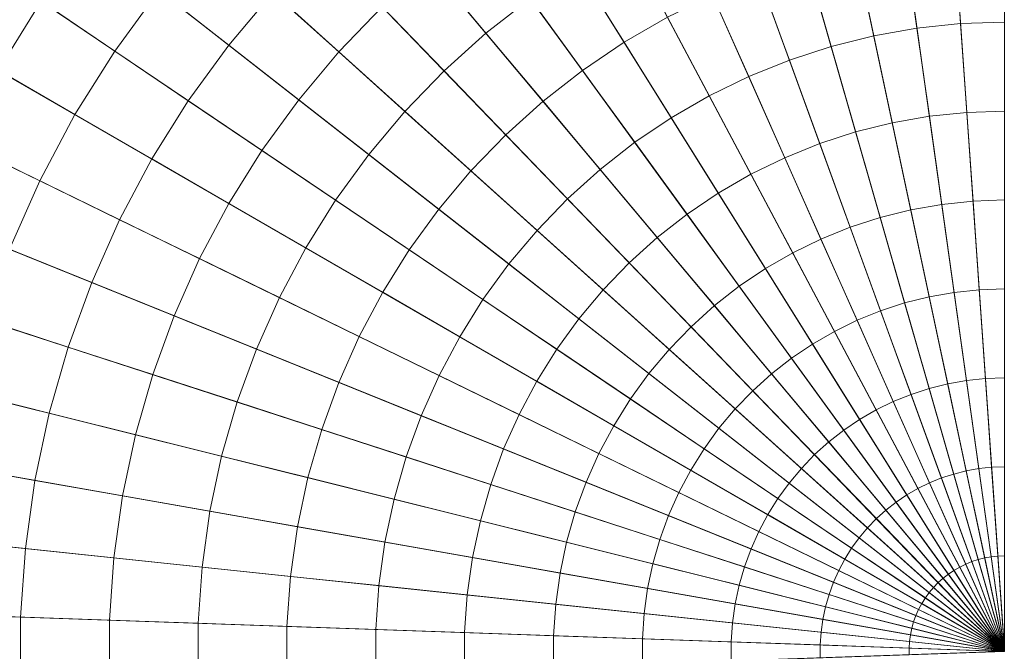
# Model space of a CAD drawing. Header units: centimetres. Extents: x -3.01 to 4.18, y -5.46 to 1.74.
# Tile 198 of 256: x 0.26 to 0.59, y -1.86 to -1.65. Entities that reach past the tile are written whole.
import ezdxf

# ---------------------------------------------------------------- set-up
doc = ezdxf.new("R2010")
doc.units = ezdxf.units.CM
doc.header["$LTSCALE"] = 2.54
doc.layers.add('Lucido design-1', color=7, linetype='Continuous')

# ---------------------------------------------------------------- blocks, each defined once
blk = doc.blocks.new('Gruppo-1')
at = {"color": 142, "linetype": 'Continuous', "lineweight": 9}
for points in [[(0.58636, -0.86103, 36.39157), (0.51664, -0.86346, 36.39157), (0.58636, -1.86046, 36.39157), (0.58636, -0.86103, 36.39157)], [(0.58636, -1.86046, 37.29882), (0.51664, -0.86346, 37.29882), (0.58636, -0.86103, 37.29882), (0.58636, -1.86046, 37.29882)], [(0.51664, -0.86346, 36.39157), (0.44727, -0.87075, 36.39157), (0.58636, -1.86046, 36.39157), (0.51664, -0.86346, 36.39157)], [(0.58636, -1.86046, 37.29882), (0.44727, -0.87075, 37.29882), (0.51664, -0.86346, 37.29882), (0.58636, -1.86046, 37.29882)], [(0.44727, -0.87075, 36.39157), (0.37857, -0.88287, 36.39157), (0.58636, -1.86046, 36.39157), (0.44727, -0.87075, 36.39157)], [(0.58636, -1.86046, 37.29882), (0.37857, -0.88287, 37.29882), (0.44727, -0.87075, 37.29882), (0.58636, -1.86046, 37.29882)], [(0.37857, -0.88287, 36.39157), (0.31088, -0.89974, 36.39157), (0.58636, -1.86046, 36.39157), (0.37857, -0.88287, 36.39157)], [(0.58636, -1.86046, 37.29882), (0.31088, -0.89974, 37.29882), (0.37857, -0.88287, 37.29882), (0.58636, -1.86046, 37.29882)], [(0.31088, -0.89974, 36.39157), (0.24453, -0.9213, 36.39157), (0.58636, -1.86046, 36.39157), (0.31088, -0.89974, 36.39157)], [(0.58636, -1.86046, 37.29882), (0.24453, -0.9213, 37.29882), (0.31088, -0.89974, 37.29882), (0.58636, -1.86046, 37.29882)], [(0.24453, -0.9213, 36.39157), (0.17985, -0.94743, 36.39157), (0.58636, -1.86046, 36.39157), (0.24453, -0.9213, 36.39157)], [(0.58636, -1.86046, 37.29882), (0.17985, -0.94743, 37.29882), (0.24453, -0.9213, 37.29882), (0.58636, -1.86046, 37.29882)], [(0.17985, -0.94743, 36.39157), (0.11715, -0.97801, 36.39157), (0.58636, -1.86046, 36.39157), (0.17985, -0.94743, 36.39157)], [(0.58636, -1.86046, 37.29882), (0.11715, -0.97801, 37.29882), (0.17985, -0.94743, 37.29882), (0.58636, -1.86046, 37.29882)], [(0.11715, -0.97801, 36.39157), (0.05674, -1.01289, 36.39157), (0.58636, -1.86046, 36.39157), (0.11715, -0.97801, 36.39157)], [(0.58636, -1.86046, 37.29882), (0.05674, -1.01289, 37.29882), (0.11715, -0.97801, 37.29882), (0.58636, -1.86046, 37.29882)], [(0.05674, -1.01289, 36.39157), (-0.00109, -1.0519, 36.39157), (0.58636, -1.86046, 36.39157), (0.05674, -1.01289, 36.39157)], [(0.58636, -1.86046, 37.29882), (-0.00109, -1.0519, 37.29882), (0.05674, -1.01289, 37.29882), (0.58636, -1.86046, 37.29882)], [(-0.00109, -1.0519, 36.39157), (-0.05606, -1.09485, 36.39157), (0.58636, -1.86046, 36.39157), (-0.00109, -1.0519, 36.39157)], [(0.58636, -1.86046, 37.29882), (-0.05606, -1.09485, 37.29882), (-0.00109, -1.0519, 37.29882), (0.58636, -1.86046, 37.29882)], [(-0.05606, -1.09485, 36.39157), (-0.1079, -1.14153, 36.39157), (0.58636, -1.86046, 36.39157), (-0.05606, -1.09485, 36.39157)], [(0.58636, -1.86046, 37.29882), (-0.1079, -1.14153, 37.29882), (-0.05606, -1.09485, 37.29882), (0.58636, -1.86046, 37.29882)], [(-0.1079, -1.14153, 36.39157), (-0.15636, -1.19171, 36.39157), (0.58636, -1.86046, 36.39157), (-0.1079, -1.14153, 36.39157)], [(0.58636, -1.86046, 37.29882), (-0.15636, -1.19171, 37.29882), (-0.1079, -1.14153, 37.29882), (0.58636, -1.86046, 37.29882)], [(-0.15636, -1.19171, 36.39157), (-0.2012, -1.24515, 36.39157), (0.58636, -1.86046, 36.39157), (-0.15636, -1.19171, 36.39157)], [(0.58636, -1.86046, 37.29882), (-0.2012, -1.24515, 37.29882), (-0.15636, -1.19171, 37.29882), (0.58636, -1.86046, 37.29882)], [(-0.2012, -1.24515, 36.39157), (-0.24221, -1.30158, 36.39157), (0.58636, -1.86046, 36.39157), (-0.2012, -1.24515, 36.39157)], [(0.58636, -1.86046, 37.29882), (-0.24221, -1.30158, 37.29882), (-0.2012, -1.24515, 37.29882), (0.58636, -1.86046, 37.29882)], [(-0.24221, -1.30158, 36.39157), (-0.27917, -1.36074, 36.39157), (0.58636, -1.86046, 36.39157), (-0.24221, -1.30158, 36.39157)], [(0.58636, -1.86046, 37.29882), (-0.27917, -1.36074, 37.29882), (-0.24221, -1.30158, 37.29882), (0.58636, -1.86046, 37.29882)], [(-0.27917, -1.36074, 36.39157), (-0.31193, -1.42234, 36.39157), (0.58636, -1.86046, 36.39157), (-0.27917, -1.36074, 36.39157)], [(0.58636, -1.86046, 37.29882), (-0.31193, -1.42234, 37.29882), (-0.27917, -1.36074, 37.29882), (0.58636, -1.86046, 37.29882)], [(-0.31193, -1.42234, 36.39157), (-0.3403, -1.48607, 36.39157), (0.58636, -1.86046, 36.39157), (-0.31193, -1.42234, 36.39157)], [(0.58636, -1.86046, 37.29882), (-0.3403, -1.48607, 37.29882), (-0.31193, -1.42234, 37.29882), (0.58636, -1.86046, 37.29882)], [(-0.3403, -1.48607, 36.39157), (-0.36416, -1.55162, 36.39157), (0.58636, -1.86046, 36.39157), (-0.3403, -1.48607, 36.39157)], [(0.58636, -1.86046, 37.29882), (-0.36416, -1.55162, 37.29882), (-0.3403, -1.48607, 37.29882), (0.58636, -1.86046, 37.29882)], [(-0.36416, -1.55162, 36.39157), (-0.38339, -1.61868, 36.39157), (0.58636, -1.86046, 36.39157), (-0.36416, -1.55162, 36.39157)], [(0.58636, -1.86046, 37.29882), (-0.38339, -1.61868, 37.29882), (-0.36416, -1.55162, 37.29882), (0.58636, -1.86046, 37.29882)], [(-0.38339, -1.61868, 36.39157), (-0.39789, -1.68691, 36.39157), (0.58636, -1.86046, 36.39157), (-0.38339, -1.61868, 36.39157)], [(0.58636, -1.86046, 37.29882), (-0.39789, -1.68691, 37.29882), (-0.38339, -1.61868, 37.29882), (0.58636, -1.86046, 37.29882)], [(-0.39789, -1.68691, 36.39157), (-0.4076, -1.75599, 36.39157), (0.58636, -1.86046, 36.39157), (-0.39789, -1.68691, 36.39157)], [(0.58636, -1.86046, 37.29882), (-0.4076, -1.75599, 37.29882), (-0.39789, -1.68691, 37.29882), (0.58636, -1.86046, 37.29882)], [(-0.4076, -1.75599, 36.39157), (-0.41246, -1.82558, 36.39157), (0.58636, -1.86046, 36.39157), (-0.4076, -1.75599, 36.39157)], [(0.58636, -1.86046, 37.29882), (-0.41246, -1.82558, 37.29882), (-0.4076, -1.75599, 37.29882), (0.58636, -1.86046, 37.29882)], [(-0.41246, -1.82558, 36.39157), (-0.41246, -1.89534, 36.39157), (0.58636, -1.86046, 36.39157), (-0.41246, -1.82558, 36.39157)], [(0.58636, -1.86046, 37.29882), (-0.41246, -1.89534, 37.29882), (-0.41246, -1.82558, 37.29882), (0.58636, -1.86046, 37.29882)]]:
    blk.add_polyline3d(points, dxfattribs=at)
for points in [[(0.58636, 1.73817, 37.29766), (0.33533, 1.7294, 37.29766), (0.58621, -1.8583, 37.29766), (0.58636, -1.8583, 37.29766)], [(0.33533, 1.7294, 37.29766), (0.08553, 1.70314, 37.29766), (0.58606, -1.85832, 37.29766), (0.58621, -1.8583, 37.29766)], [(0.08553, 1.70314, 37.29766), (-0.16184, 1.65953, 37.29766), (0.58591, -1.85835, 37.29766), (0.58606, -1.85832, 37.29766)], [(-0.16184, 1.65953, 37.29766), (-0.40555, 1.59876, 37.29766), (0.58577, -1.85838, 37.29766), (0.58591, -1.85835, 37.29766)], [(-0.40555, 1.59876, 37.29766), (-0.64444, 1.52114, 37.29766), (0.58562, -1.85843, 37.29766), (0.58577, -1.85838, 37.29766)], [(-0.64444, 1.52114, 37.29766), (-0.87733, 1.42705, 37.29766), (0.58548, -1.85849, 37.29766), (0.58562, -1.85843, 37.29766)], [(-0.87733, 1.42705, 37.29766), (-1.10309, 1.31694, 37.29766), (0.58535, -1.85855, 37.29766), (0.58548, -1.85849, 37.29766)], [(-1.10309, 1.31694, 37.29766), (-1.32062, 1.19135, 37.29766), (0.58522, -1.85863, 37.29766), (0.58535, -1.85855, 37.29766)], [(-1.32062, 1.19135, 37.29766), (-1.52886, 1.05089, 37.29766), (0.58509, -1.85871, 37.29766), (0.58522, -1.85863, 37.29766)], [(-1.52886, 1.05089, 37.29766), (-1.72679, 0.89625, 37.29766), (0.58497, -1.8588, 37.29766), (0.58509, -1.85871, 37.29766)], [(-1.72679, 0.89625, 37.29766), (-1.91345, 0.72817, 37.29766), (0.58486, -1.85891, 37.29766), (0.58497, -1.8588, 37.29766)], [(-1.91345, 0.72817, 37.29766), (-2.08794, 0.54749, 37.29766), (0.58475, -1.85901, 37.29766), (0.58486, -1.85891, 37.29766)], [(-2.08794, 0.54749, 37.29766), (-2.24939, 0.35507, 37.29766), (0.58466, -1.85913, 37.29766), (0.58475, -1.85901, 37.29766)], [(-2.24939, 0.35507, 37.29766), (-2.39704, 0.15187, 37.29766), (0.58457, -1.85925, 37.29766), (0.58466, -1.85913, 37.29766)], [(-2.39704, 0.15187, 37.29766), (-2.53014, -0.06115, 37.29766), (0.58449, -1.85938, 37.29766), (0.58457, -1.85925, 37.29766)], [(-2.53014, -0.06115, 37.29766), (-2.64806, -0.28293, 37.29766), (0.58442, -1.85951, 37.29766), (0.58449, -1.85938, 37.29766)], [(-2.64806, -0.28293, 37.29766), (-2.75023, -0.51239, 37.29766), (0.58436, -1.85965, 37.29766), (0.58442, -1.85951, 37.29766)], [(-2.75023, -0.51239, 37.29766), (-2.83614, -0.74842, 37.29766), (0.58431, -1.85979, 37.29766), (0.58436, -1.85965, 37.29766)], [(-2.83614, -0.74842, 37.29766), (-2.90537, -0.98987, 37.29766), (0.58426, -1.85994, 37.29766), (0.58431, -1.85979, 37.29766)], [(-2.90537, -0.98987, 37.29766), (-2.95759, -1.23557, 37.29766), (0.58423, -1.86009, 37.29766), (0.58426, -1.85994, 37.29766)], [(-2.95759, -1.23557, 37.29766), (-2.99255, -1.4843, 37.29766), (0.58421, -1.86023, 37.29766), (0.58423, -1.86009, 37.29766)], [(-2.99255, -1.4843, 37.29766), (-3.01007, -1.73487, 37.29766), (0.5842, -1.86039, 37.29766), (0.58421, -1.86023, 37.29766)], [(0.43085, -1.64642, 38.39862), (0.4163, -1.65779, 38.39862), (0.39757, -1.63547, 38.39708), (0.41372, -1.62285, 38.39708)], [(0.30901, -1.64377, 38.39371), (0.29457, -1.66365, 38.39371), (0.27043, -1.64736, 38.39187), (0.28607, -1.62584, 38.39187)], [(0.34645, -1.64444, 38.39544), (0.33196, -1.6617, 38.39544), (0.30901, -1.64377, 38.39371), (0.3248, -1.62495, 38.39371)], [(0.47583, -1.65259, 38.40005), (0.4616, -1.6608, 38.40005), (0.44616, -1.63609, 38.39862), (0.46215, -1.62686, 38.39862)], [(0.57197, -1.65468, 38.40139), (0.55765, -1.65618, 38.40139), (0.5536, -1.62732, 38.40005), (0.56994, -1.6256, 38.40005)], [(0.58636, -1.65418, 38.40139), (0.57197, -1.65468, 38.40139), (0.56994, -1.6256, 38.40005), (0.58636, -1.62503, 38.40005)], [(0.38233, -1.64919, 38.39708), (0.36809, -1.66393, 38.39708), (0.34645, -1.64444, 38.39544), (0.3621, -1.62823, 38.39544)], [(0.54347, -1.65868, 38.40139), (0.5295, -1.66217, 38.40139), (0.52147, -1.63415, 38.40005), (0.53741, -1.63017, 38.40005)], [(0.55765, -1.65618, 38.40139), (0.54347, -1.65868, 38.40139), (0.53741, -1.63017, 38.40005), (0.5536, -1.62732, 38.40005)], [(0.27043, -1.64736, 38.39187), (0.25634, -1.66992, 38.39187), (0.23113, -1.65537, 38.38993), (0.2463, -1.63108, 38.38993)], [(0.4163, -1.65779, 38.39862), (0.40257, -1.67014, 38.39862), (0.38233, -1.64919, 38.39708), (0.39757, -1.63547, 38.39708)], [(0.4616, -1.6608, 38.40005), (0.44798, -1.66999, 38.40005), (0.43085, -1.64642, 38.39862), (0.44616, -1.63609, 38.39862)], [(0.5295, -1.66217, 38.40139), (0.51581, -1.66662, 38.40139), (0.50584, -1.63923, 38.40005), (0.52147, -1.63415, 38.40005)], [(0.51581, -1.66662, 38.40139), (0.50246, -1.67201, 38.40139), (0.4906, -1.64538, 38.40005), (0.50584, -1.63923, 38.40005)], [(0.33196, -1.6617, 38.39544), (0.31872, -1.67993, 38.39544), (0.29457, -1.66365, 38.39371), (0.30901, -1.64377, 38.39371)], [(0.36809, -1.66393, 38.39708), (0.35492, -1.67964, 38.39708), (0.33196, -1.6617, 38.39544), (0.34645, -1.64444, 38.39544)], [(0.44798, -1.66999, 38.40005), (0.43503, -1.68011, 38.40005), (0.4163, -1.65779, 38.39862), (0.43085, -1.64642, 38.39862)], [(0.50246, -1.67201, 38.40139), (0.48952, -1.67832, 38.40139), (0.47583, -1.65259, 38.40005), (0.4906, -1.64538, 38.40005)], [(0.29457, -1.66365, 38.39371), (0.28155, -1.68448, 38.39371), (0.25634, -1.66992, 38.39187), (0.27043, -1.64736, 38.39187)], [(0.40257, -1.67014, 38.39862), (0.38975, -1.68343, 38.39862), (0.36809, -1.66393, 38.39708), (0.38233, -1.64919, 38.39708)], [(0.48952, -1.67832, 38.40139), (0.47705, -1.68552, 38.40139), (0.4616, -1.6608, 38.40005), (0.47583, -1.65259, 38.40005)], [(0.56171, -1.68505, 38.40262), (0.54953, -1.6872, 38.40262), (0.54347, -1.65868, 38.40139), (0.55765, -1.65618, 38.40139)], [(0.574, -1.68376, 38.40262), (0.56171, -1.68505, 38.40262), (0.55765, -1.65618, 38.40139), (0.57197, -1.65468, 38.40139)], [(0.58636, -1.68333, 38.40262), (0.574, -1.68376, 38.40262), (0.57197, -1.65468, 38.40139), (0.58636, -1.65418, 38.40139)], [(0.43503, -1.68011, 38.40005), (0.42282, -1.69111, 38.40005), (0.40257, -1.67014, 38.39862), (0.4163, -1.65779, 38.39862)], [(0.54953, -1.6872, 38.40262), (0.53754, -1.69019, 38.40262), (0.5295, -1.66217, 38.40139), (0.54347, -1.65868, 38.40139)], [(0.35492, -1.67964, 38.39708), (0.34287, -1.69622, 38.39708), (0.31872, -1.67993, 38.39544), (0.33196, -1.6617, 38.39544)], [(0.47705, -1.68552, 38.40139), (0.46511, -1.69357, 38.40139), (0.44798, -1.66999, 38.40005), (0.4616, -1.6608, 38.40005)], [(0.53754, -1.69019, 38.40262), (0.52578, -1.69401, 38.40262), (0.51581, -1.66662, 38.40139), (0.5295, -1.66217, 38.40139)], [(0.31872, -1.67993, 38.39544), (0.30678, -1.69904, 38.39544), (0.28155, -1.68448, 38.39371), (0.29457, -1.66365, 38.39371)], [(0.38975, -1.68343, 38.39862), (0.37788, -1.69757, 38.39862), (0.35492, -1.67964, 38.39708), (0.36809, -1.66393, 38.39708)], [(0.52578, -1.69401, 38.40262), (0.51431, -1.69864, 38.40262), (0.50246, -1.67201, 38.40139), (0.51581, -1.66662, 38.40139)], [(0.28155, -1.68448, 38.39371), (0.27002, -1.70617, 38.39371), (0.24385, -1.69341, 38.39187), (0.25634, -1.66992, 38.39187)], [(0.42282, -1.69111, 38.40005), (0.4114, -1.70293, 38.40005), (0.38975, -1.68343, 38.39862), (0.40257, -1.67014, 38.39862)], [(0.46511, -1.69357, 38.40139), (0.45376, -1.70244, 38.40139), (0.43503, -1.68011, 38.40005), (0.44798, -1.66999, 38.40005)], [(0.51431, -1.69864, 38.40262), (0.5032, -1.70406, 38.40262), (0.48952, -1.67832, 38.40139), (0.50246, -1.67201, 38.40139)], [(0.5032, -1.70406, 38.40262), (0.49249, -1.71024, 38.40262), (0.47705, -1.68552, 38.40139), (0.48952, -1.67832, 38.40139)], [(0.34287, -1.69622, 38.39708), (0.332, -1.71361, 38.39708), (0.30678, -1.69904, 38.39544), (0.31872, -1.67993, 38.39544)], [(0.37788, -1.69757, 38.39862), (0.36702, -1.71251, 38.39862), (0.34287, -1.69622, 38.39708), (0.35492, -1.67964, 38.39708)], [(0.45376, -1.70244, 38.40139), (0.44306, -1.71207, 38.40139), (0.42282, -1.69111, 38.40005), (0.43503, -1.68011, 38.40005)], [(0.30678, -1.69904, 38.39544), (0.2962, -1.71894, 38.39544), (0.27002, -1.70617, 38.39371), (0.28155, -1.68448, 38.39371)], [(0.4114, -1.70293, 38.40005), (0.40084, -1.71552, 38.40005), (0.37788, -1.69757, 38.39862), (0.38975, -1.68343, 38.39862)], [(0.56577, -1.71392, 38.40375), (0.55559, -1.71571, 38.40375), (0.54953, -1.6872, 38.40262), (0.56171, -1.68505, 38.40262)], [(0.57604, -1.71284, 38.40375), (0.56577, -1.71392, 38.40375), (0.56171, -1.68505, 38.40262), (0.574, -1.68376, 38.40262)], [(0.58636, -1.71248, 38.40375), (0.57604, -1.71284, 38.40375), (0.574, -1.68376, 38.40262), (0.58636, -1.68333, 38.40262)], [(0.49249, -1.71024, 38.40262), (0.48224, -1.71716, 38.40262), (0.46511, -1.69357, 38.40139), (0.47705, -1.68552, 38.40139)], [(0.55559, -1.71571, 38.40375), (0.54557, -1.71821, 38.40375), (0.53754, -1.69019, 38.40262), (0.54953, -1.6872, 38.40262)], [(0.44306, -1.71207, 38.40139), (0.43306, -1.72243, 38.40139), (0.4114, -1.70293, 38.40005), (0.42282, -1.69111, 38.40005)], [(0.54557, -1.71821, 38.40375), (0.53575, -1.7214, 38.40375), (0.52578, -1.69401, 38.40262), (0.53754, -1.69019, 38.40262)], [(0.27002, -1.70617, 38.39371), (0.26003, -1.72861, 38.39371), (0.23303, -1.71771, 38.39187), (0.24385, -1.69341, 38.39187)], [(0.48224, -1.71716, 38.40262), (0.4725, -1.72477, 38.40262), (0.45376, -1.70244, 38.40139), (0.46511, -1.69357, 38.40139)], [(0.53575, -1.7214, 38.40375), (0.52617, -1.72527, 38.40375), (0.51431, -1.69864, 38.40262), (0.52578, -1.69401, 38.40262)], [(0.36702, -1.71251, 38.39862), (0.35724, -1.72818, 38.39862), (0.332, -1.71361, 38.39708), (0.34287, -1.69622, 38.39708)], [(0.40084, -1.71552, 38.40005), (0.39118, -1.72881, 38.40005), (0.36702, -1.71251, 38.39862), (0.37788, -1.69757, 38.39862)], [(0.332, -1.71361, 38.39708), (0.32238, -1.73171, 38.39708), (0.2962, -1.71894, 38.39544), (0.30678, -1.69904, 38.39544)], [(0.52617, -1.72527, 38.40375), (0.51689, -1.7298, 38.40375), (0.5032, -1.70406, 38.40262), (0.51431, -1.69864, 38.40262)], [(0.43306, -1.72243, 38.40139), (0.42381, -1.73346, 38.40139), (0.40084, -1.71552, 38.40005), (0.4114, -1.70293, 38.40005)], [(0.4725, -1.72477, 38.40262), (0.46331, -1.73304, 38.40262), (0.44306, -1.71207, 38.40139), (0.45376, -1.70244, 38.40139)], [(0.51689, -1.7298, 38.40375), (0.50794, -1.73497, 38.40375), (0.49249, -1.71024, 38.40262), (0.5032, -1.70406, 38.40262)], [(0.2962, -1.71894, 38.39544), (0.28703, -1.73952, 38.39544), (0.26003, -1.72861, 38.39371), (0.27002, -1.70617, 38.39371)], [(0.50794, -1.73497, 38.40375), (0.49938, -1.74074, 38.40375), (0.48224, -1.71716, 38.40262), (0.49249, -1.71024, 38.40262)], [(0.35724, -1.72818, 38.39862), (0.34857, -1.74448, 38.39862), (0.32238, -1.73171, 38.39708), (0.332, -1.71361, 38.39708)], [(0.39118, -1.72881, 38.40005), (0.38247, -1.74275, 38.40005), (0.35724, -1.72818, 38.39862), (0.36702, -1.71251, 38.39862)], [(0.46331, -1.73304, 38.40262), (0.45472, -1.74193, 38.40262), (0.43306, -1.72243, 38.40139), (0.44306, -1.71207, 38.40139)], [(0.56982, -1.74279, 38.40478), (0.56166, -1.74423, 38.40478), (0.55559, -1.71571, 38.40375), (0.56577, -1.71392, 38.40375)], [(0.57807, -1.74193, 38.40478), (0.56982, -1.74279, 38.40478), (0.56577, -1.71392, 38.40375), (0.57604, -1.71284, 38.40375)], [(0.58636, -1.74164, 38.40478), (0.57807, -1.74193, 38.40478), (0.57604, -1.71284, 38.40375), (0.58636, -1.71248, 38.40375)], [(0.42381, -1.73346, 38.40139), (0.41534, -1.74511, 38.40139), (0.39118, -1.72881, 38.40005), (0.40084, -1.71552, 38.40005)], [(0.49938, -1.74074, 38.40375), (0.49124, -1.7471, 38.40375), (0.4725, -1.72477, 38.40262), (0.48224, -1.71716, 38.40262)], [(0.56166, -1.74423, 38.40478), (0.55361, -1.74624, 38.40478), (0.54557, -1.71821, 38.40375), (0.55559, -1.71571, 38.40375)], [(0.32238, -1.73171, 38.39708), (0.31404, -1.75044, 38.39708), (0.28703, -1.73952, 38.39544), (0.2962, -1.71894, 38.39544)], [(0.55361, -1.74624, 38.40478), (0.54572, -1.7488, 38.40478), (0.53575, -1.7214, 38.40375), (0.54557, -1.71821, 38.40375)], [(0.45472, -1.74193, 38.40262), (0.44678, -1.75141, 38.40262), (0.42381, -1.73346, 38.40139), (0.43306, -1.72243, 38.40139)], [(0.54572, -1.7488, 38.40478), (0.53803, -1.75191, 38.40478), (0.52617, -1.72527, 38.40375), (0.53575, -1.7214, 38.40375)], [(0.49124, -1.7471, 38.40375), (0.48356, -1.75401, 38.40375), (0.46331, -1.73304, 38.40262), (0.4725, -1.72477, 38.40262)], [(0.53803, -1.75191, 38.40478), (0.53058, -1.75555, 38.40478), (0.51689, -1.7298, 38.40375), (0.52617, -1.72527, 38.40375)], [(0.28703, -1.73952, 38.39544), (0.27932, -1.7607, 38.39544), (0.25163, -1.7517, 38.39371), (0.26003, -1.72861, 38.39371)], [(0.38247, -1.74275, 38.40005), (0.37476, -1.75725, 38.40005), (0.34857, -1.74448, 38.39862), (0.35724, -1.72818, 38.39862)], [(0.41534, -1.74511, 38.40139), (0.40771, -1.75732, 38.40139), (0.38247, -1.74275, 38.40005), (0.39118, -1.72881, 38.40005)], [(0.53058, -1.75555, 38.40478), (0.52339, -1.75969, 38.40478), (0.50794, -1.73497, 38.40375), (0.51689, -1.7298, 38.40375)], [(0.34857, -1.74448, 38.39862), (0.34105, -1.76135, 38.39862), (0.31404, -1.75044, 38.39708), (0.32238, -1.73171, 38.39708)], [(0.44678, -1.75141, 38.40262), (0.43951, -1.76141, 38.40262), (0.41534, -1.74511, 38.40139), (0.42381, -1.73346, 38.40139)], [(0.48356, -1.75401, 38.40375), (0.47639, -1.76144, 38.40375), (0.45472, -1.74193, 38.40262), (0.46331, -1.73304, 38.40262)], [(-3.01007, -1.73487, 37.29766), (-3.01007, -1.98605, 37.29766), (0.5842, -1.86054, 37.29766), (0.5842, -1.86039, 37.29766)], [(0.52339, -1.75969, 38.40478), (0.51652, -1.76433, 38.40478), (0.49938, -1.74074, 38.40375), (0.50794, -1.73497, 38.40375)], [(0.31404, -1.75044, 38.39708), (0.30703, -1.7697, 38.39708), (0.27932, -1.7607, 38.39544), (0.28703, -1.73952, 38.39544)], [(0.40771, -1.75732, 38.40139), (0.40095, -1.77003, 38.40139), (0.37476, -1.75725, 38.40005), (0.38247, -1.74275, 38.40005)], [(0.47639, -1.76144, 38.40375), (0.46975, -1.76935, 38.40375), (0.44678, -1.75141, 38.40262), (0.45472, -1.74193, 38.40262)], [(0.51652, -1.76433, 38.40478), (0.50998, -1.76944, 38.40478), (0.49124, -1.7471, 38.40375), (0.49938, -1.74074, 38.40375)], [(0.57388, -1.77167, 38.40571), (0.56772, -1.77276, 38.40571), (0.56166, -1.74423, 38.40478), (0.56982, -1.74279, 38.40478)], [(0.58011, -1.77102, 38.40571), (0.57388, -1.77167, 38.40571), (0.56982, -1.74279, 38.40478), (0.57807, -1.74193, 38.40478)], [(0.58636, -1.7708, 38.40571), (0.58011, -1.77102, 38.40571), (0.57807, -1.74193, 38.40478), (0.58636, -1.74164, 38.40478)], [(0.37476, -1.75725, 38.40005), (0.36807, -1.77227, 38.40005), (0.34105, -1.76135, 38.39862), (0.34857, -1.74448, 38.39862)], [(0.43951, -1.76141, 38.40262), (0.43296, -1.77189, 38.40262), (0.40771, -1.75732, 38.40139), (0.41534, -1.74511, 38.40139)], [(0.56165, -1.77427, 38.40571), (0.55569, -1.77621, 38.40571), (0.54572, -1.7488, 38.40478), (0.55361, -1.74624, 38.40478)], [(0.56772, -1.77276, 38.40571), (0.56165, -1.77427, 38.40571), (0.55361, -1.74624, 38.40478), (0.56166, -1.74423, 38.40478)], [(0.50998, -1.76944, 38.40478), (0.50382, -1.77499, 38.40478), (0.48356, -1.75401, 38.40375), (0.49124, -1.7471, 38.40375)], [(0.55569, -1.77621, 38.40571), (0.54989, -1.77855, 38.40571), (0.53803, -1.75191, 38.40478), (0.54572, -1.7488, 38.40478)], [(0.27932, -1.7607, 38.39544), (0.27311, -1.78236, 38.39544), (0.24485, -1.77531, 38.39371), (0.25163, -1.7517, 38.39371)], [(0.34105, -1.76135, 38.39862), (0.33474, -1.7787, 38.39862), (0.30703, -1.7697, 38.39708), (0.31404, -1.75044, 38.39708)], [(0.46975, -1.76935, 38.40375), (0.46368, -1.77771, 38.40375), (0.43951, -1.76141, 38.40262), (0.44678, -1.75141, 38.40262)], [(0.54989, -1.77855, 38.40571), (0.54427, -1.78129, 38.40571), (0.53058, -1.75555, 38.40478), (0.53803, -1.75191, 38.40478)], [(0.50382, -1.77499, 38.40478), (0.49806, -1.78095, 38.40478), (0.47639, -1.76144, 38.40375), (0.48356, -1.75401, 38.40375)], [(0.54427, -1.78129, 38.40571), (0.53885, -1.78442, 38.40571), (0.52339, -1.75969, 38.40478), (0.53058, -1.75555, 38.40478)], [(0.40095, -1.77003, 38.40139), (0.3951, -1.78319, 38.40139), (0.36807, -1.77227, 38.40005), (0.37476, -1.75725, 38.40005)], [(0.43296, -1.77189, 38.40262), (0.42715, -1.78281, 38.40262), (0.40095, -1.77003, 38.40139), (0.40771, -1.75732, 38.40139)], [(0.30703, -1.7697, 38.39708), (0.30138, -1.78941, 38.39708), (0.27311, -1.78236, 38.39544), (0.27932, -1.7607, 38.39544)], [(0.36807, -1.77227, 38.40005), (0.36245, -1.78771, 38.40005), (0.33474, -1.7787, 38.39862), (0.34105, -1.76135, 38.39862)], [(0.46368, -1.77771, 38.40375), (0.45821, -1.78647, 38.40375), (0.43296, -1.77189, 38.40262), (0.43951, -1.76141, 38.40262)], [(0.49806, -1.78095, 38.40478), (0.49273, -1.78731, 38.40478), (0.46975, -1.76935, 38.40375), (0.47639, -1.76144, 38.40375)], [(0.53885, -1.78442, 38.40571), (0.53366, -1.78792, 38.40571), (0.51652, -1.76433, 38.40478), (0.52339, -1.75969, 38.40478)], [(0.53366, -1.78792, 38.40571), (0.52873, -1.79178, 38.40571), (0.50998, -1.76944, 38.40478), (0.51652, -1.76433, 38.40478)], [(0.33474, -1.7787, 38.39862), (0.32965, -1.79646, 38.39862), (0.30138, -1.78941, 38.39708), (0.30703, -1.7697, 38.39708)], [(0.3951, -1.78319, 38.40139), (0.39017, -1.79672, 38.40139), (0.36245, -1.78771, 38.40005), (0.36807, -1.77227, 38.40005)], [(0.42715, -1.78281, 38.40262), (0.42212, -1.7941, 38.40262), (0.3951, -1.78319, 38.40139), (0.40095, -1.77003, 38.40139)], [(0.45821, -1.78647, 38.40375), (0.45336, -1.79559, 38.40375), (0.42715, -1.78281, 38.40262), (0.43296, -1.77189, 38.40262)], [(0.49273, -1.78731, 38.40478), (0.48785, -1.79402, 38.40478), (0.46368, -1.77771, 38.40375), (0.46975, -1.76935, 38.40375)], [(0.52873, -1.79178, 38.40571), (0.52408, -1.79596, 38.40571), (0.50382, -1.77499, 38.40478), (0.50998, -1.76944, 38.40478)], [(0.57794, -1.80055, 38.40654), (0.57378, -1.80128, 38.40654), (0.56772, -1.77276, 38.40571), (0.57388, -1.77167, 38.40571)], [(0.58214, -1.80011, 38.40654), (0.57794, -1.80055, 38.40654), (0.57388, -1.77167, 38.40571), (0.58011, -1.77102, 38.40571)], [(0.58636, -1.79996, 38.40654), (0.58214, -1.80011, 38.40654), (0.58011, -1.77102, 38.40571), (0.58636, -1.7708, 38.40571)], [(0.27311, -1.78236, 38.39544), (0.26843, -1.8044, 38.39544), (0.23975, -1.79934, 38.39371), (0.24485, -1.77531, 38.39371)], [(0.52408, -1.79596, 38.40571), (0.51973, -1.80047, 38.40571), (0.49806, -1.78095, 38.40478), (0.50382, -1.77499, 38.40478)], [(0.56969, -1.80231, 38.40654), (0.56567, -1.80361, 38.40654), (0.55569, -1.77621, 38.40571), (0.56165, -1.77427, 38.40571)], [(0.57378, -1.80128, 38.40654), (0.56969, -1.80231, 38.40654), (0.56165, -1.77427, 38.40571), (0.56772, -1.77276, 38.40571)], [(0.36245, -1.78771, 38.40005), (0.35792, -1.8035, 38.40005), (0.32965, -1.79646, 38.39862), (0.33474, -1.7787, 38.39862)], [(0.48785, -1.79402, 38.40478), (0.48346, -1.80105, 38.40478), (0.45821, -1.78647, 38.40375), (0.46368, -1.77771, 38.40375)], [(0.56175, -1.80519, 38.40654), (0.55796, -1.80704, 38.40654), (0.54427, -1.78129, 38.40571), (0.54989, -1.77855, 38.40571)], [(0.56567, -1.80361, 38.40654), (0.56175, -1.80519, 38.40654), (0.54989, -1.77855, 38.40571), (0.55569, -1.77621, 38.40571)], [(0.51973, -1.80047, 38.40571), (0.51571, -1.80526, 38.40571), (0.49273, -1.78731, 38.40478), (0.49806, -1.78095, 38.40478)], [(0.55796, -1.80704, 38.40654), (0.5543, -1.80916, 38.40654), (0.53885, -1.78442, 38.40571), (0.54427, -1.78129, 38.40571)], [(0.30138, -1.78941, 38.39708), (0.29712, -1.80946, 38.39708), (0.26843, -1.8044, 38.39544), (0.27311, -1.78236, 38.39544)], [(0.42212, -1.7941, 38.40262), (0.4179, -1.80572, 38.40262), (0.39017, -1.79672, 38.40139), (0.3951, -1.78319, 38.40139)], [(0.45336, -1.79559, 38.40375), (0.44916, -1.80503, 38.40375), (0.42212, -1.7941, 38.40262), (0.42715, -1.78281, 38.40262)], [(0.5543, -1.80916, 38.40654), (0.5508, -1.81152, 38.40654), (0.53366, -1.78792, 38.40571), (0.53885, -1.78442, 38.40571)], [(0.39017, -1.79672, 38.40139), (0.3862, -1.81056, 38.40139), (0.35792, -1.8035, 38.40005), (0.36245, -1.78771, 38.40005)], [(0.48346, -1.80105, 38.40478), (0.47956, -1.80837, 38.40478), (0.45336, -1.79559, 38.40375), (0.45821, -1.78647, 38.40375)], [(0.51571, -1.80526, 38.40571), (0.51203, -1.81032, 38.40571), (0.48785, -1.79402, 38.40478), (0.49273, -1.78731, 38.40478)], [(0.5508, -1.81152, 38.40654), (0.54747, -1.81412, 38.40654), (0.52873, -1.79178, 38.40571), (0.53366, -1.78792, 38.40571)], [(0.32965, -1.79646, 38.39862), (0.32581, -1.81452, 38.39862), (0.29712, -1.80946, 38.39708), (0.30138, -1.78941, 38.39708)], [(0.54747, -1.81412, 38.40654), (0.54434, -1.81694, 38.40654), (0.52408, -1.79596, 38.40571), (0.52873, -1.79178, 38.40571)], [(0.44916, -1.80503, 38.40375), (0.44562, -1.81473, 38.40375), (0.4179, -1.80572, 38.40262), (0.42212, -1.7941, 38.40262)], [(0.51203, -1.81032, 38.40571), (0.50871, -1.81563, 38.40571), (0.48346, -1.80105, 38.40478), (0.48785, -1.79402, 38.40478)], [(0.35792, -1.8035, 38.40005), (0.35451, -1.81958, 38.40005), (0.32581, -1.81452, 38.39862), (0.32965, -1.79646, 38.39862)], [(0.4179, -1.80572, 38.40262), (0.41449, -1.81761, 38.40262), (0.3862, -1.81056, 38.40139), (0.39017, -1.79672, 38.40139)], [(0.47956, -1.80837, 38.40478), (0.47619, -1.81595, 38.40478), (0.44916, -1.80503, 38.40375), (0.45336, -1.79559, 38.40375)], [(0.54434, -1.81694, 38.40654), (0.5414, -1.81998, 38.40654), (0.51973, -1.80047, 38.40571), (0.52408, -1.79596, 38.40571)], [(0.26843, -1.8044, 38.39544), (0.26529, -1.82672, 38.39544), (0.23633, -1.82367, 38.39371), (0.23975, -1.79934, 38.39371)], [(0.50871, -1.81563, 38.40571), (0.50577, -1.82116, 38.40571), (0.47956, -1.80837, 38.40478), (0.48346, -1.80105, 38.40478)], [(0.5414, -1.81998, 38.40654), (0.53869, -1.82321, 38.40654), (0.51571, -1.80526, 38.40571), (0.51973, -1.80047, 38.40571)], [(0.57985, -1.82981, 38.40726), (0.57773, -1.83034, 38.40726), (0.56969, -1.80231, 38.40654), (0.57378, -1.80128, 38.40654)], [(0.582, -1.82943, 38.40726), (0.57985, -1.82981, 38.40726), (0.57378, -1.80128, 38.40654), (0.57794, -1.80055, 38.40654)], [(0.58418, -1.82921, 38.40726), (0.582, -1.82943, 38.40726), (0.57794, -1.80055, 38.40654), (0.58214, -1.80011, 38.40654)], [(0.58636, -1.82913, 38.40726), (0.58418, -1.82921, 38.40726), (0.58214, -1.80011, 38.40654), (0.58636, -1.79996, 38.40654)], [(0.29712, -1.80946, 38.39708), (0.29426, -1.82976, 38.39708), (0.26529, -1.82672, 38.39544), (0.26843, -1.8044, 38.39544)], [(0.3862, -1.81056, 38.40139), (0.38321, -1.82464, 38.40139), (0.35451, -1.81958, 38.40005), (0.35792, -1.8035, 38.40005)], [(0.57565, -1.83102, 38.40726), (0.57362, -1.83184, 38.40726), (0.56175, -1.80519, 38.40654), (0.56567, -1.80361, 38.40654)], [(0.57773, -1.83034, 38.40726), (0.57565, -1.83102, 38.40726), (0.56567, -1.80361, 38.40654), (0.56969, -1.80231, 38.40654)], [(0.44562, -1.81473, 38.40375), (0.44278, -1.82466, 38.40375), (0.41449, -1.81761, 38.40262), (0.4179, -1.80572, 38.40262)], [(0.47619, -1.81595, 38.40478), (0.47335, -1.82374, 38.40478), (0.44562, -1.81473, 38.40375), (0.44916, -1.80503, 38.40375)], [(0.53869, -1.82321, 38.40654), (0.53621, -1.82663, 38.40654), (0.51203, -1.81032, 38.40571), (0.51571, -1.80526, 38.40571)], [(0.57165, -1.8328, 38.40726), (0.56976, -1.83389, 38.40726), (0.5543, -1.80916, 38.40654), (0.55796, -1.80704, 38.40654)], [(0.57362, -1.83184, 38.40726), (0.57165, -1.8328, 38.40726), (0.55796, -1.80704, 38.40654), (0.56175, -1.80519, 38.40654)], [(0.32581, -1.81452, 38.39862), (0.32324, -1.83281, 38.39862), (0.29426, -1.82976, 38.39708), (0.29712, -1.80946, 38.39708)], [(0.41449, -1.81761, 38.40262), (0.41192, -1.8297, 38.40262), (0.38321, -1.82464, 38.40139), (0.3862, -1.81056, 38.40139)], [(0.50577, -1.82116, 38.40571), (0.50323, -1.82687, 38.40571), (0.47619, -1.81595, 38.40478), (0.47956, -1.80837, 38.40478)], [(0.53621, -1.82663, 38.40654), (0.53397, -1.83021, 38.40654), (0.50871, -1.81563, 38.40571), (0.51203, -1.81032, 38.40571)], [(0.56976, -1.83389, 38.40726), (0.56795, -1.83511, 38.40726), (0.5508, -1.81152, 38.40654), (0.5543, -1.80916, 38.40654)], [(0.56622, -1.83646, 38.40726), (0.5646, -1.83792, 38.40726), (0.54434, -1.81694, 38.40654), (0.54747, -1.81412, 38.40654)], [(0.56795, -1.83511, 38.40726), (0.56622, -1.83646, 38.40726), (0.54747, -1.81412, 38.40654), (0.5508, -1.81152, 38.40654)], [(0.35451, -1.81958, 38.40005), (0.35222, -1.83585, 38.40005), (0.32324, -1.83281, 38.39862), (0.32581, -1.81452, 38.39862)], [(0.44278, -1.82466, 38.40375), (0.44063, -1.83476, 38.40375), (0.41192, -1.8297, 38.40262), (0.41449, -1.81761, 38.40262)], [(0.47335, -1.82374, 38.40478), (0.47107, -1.83171, 38.40478), (0.44278, -1.82466, 38.40375), (0.44562, -1.81473, 38.40375)], [(0.50323, -1.82687, 38.40571), (0.50109, -1.83275, 38.40571), (0.47335, -1.82374, 38.40478), (0.47619, -1.81595, 38.40478)], [(0.53397, -1.83021, 38.40654), (0.53199, -1.83394, 38.40654), (0.50577, -1.82116, 38.40571), (0.50871, -1.81563, 38.40571)], [(0.5646, -1.83792, 38.40726), (0.56308, -1.8395, 38.40726), (0.5414, -1.81998, 38.40654), (0.54434, -1.81694, 38.40654)], [(0.38321, -1.82464, 38.40139), (0.38121, -1.8389, 38.40139), (0.35222, -1.83585, 38.40005), (0.35451, -1.81958, 38.40005)], [(0.56308, -1.8395, 38.40726), (0.56167, -1.84117, 38.40726), (0.53869, -1.82321, 38.40654), (0.5414, -1.81998, 38.40654)], [(0.26529, -1.82672, 38.39544), (0.26372, -1.84919, 38.39544), (0.23461, -1.84818, 38.39371), (0.23633, -1.82367, 38.39371)], [(0.50109, -1.83275, 38.40571), (0.49936, -1.83877, 38.40571), (0.47107, -1.83171, 38.40478), (0.47335, -1.82374, 38.40478)], [(0.53199, -1.83394, 38.40654), (0.53027, -1.8378, 38.40654), (0.50323, -1.82687, 38.40571), (0.50577, -1.82116, 38.40571)], [(0.56167, -1.84117, 38.40726), (0.56039, -1.84294, 38.40726), (0.53621, -1.82663, 38.40654), (0.53869, -1.82321, 38.40654)], [(0.29426, -1.82976, 38.39708), (0.29283, -1.85021, 38.39708), (0.26372, -1.84919, 38.39544), (0.26529, -1.82672, 38.39544)], [(0.41192, -1.8297, 38.40262), (0.4102, -1.84195, 38.40262), (0.38121, -1.8389, 38.40139), (0.38321, -1.82464, 38.40139)], [(0.47107, -1.83171, 38.40478), (0.46934, -1.83983, 38.40478), (0.44063, -1.83476, 38.40375), (0.44278, -1.82466, 38.40375)], [(0.53027, -1.8378, 38.40654), (0.52882, -1.84177, 38.40654), (0.50109, -1.83275, 38.40571), (0.50323, -1.82687, 38.40571)], [(0.56039, -1.84294, 38.40726), (0.55923, -1.8448, 38.40726), (0.53397, -1.83021, 38.40654), (0.53621, -1.82663, 38.40654)], [(0.32324, -1.83281, 38.39862), (0.32195, -1.85123, 38.39862), (0.29283, -1.85021, 38.39708), (0.29426, -1.82976, 38.39708)], [(0.44063, -1.83476, 38.40375), (0.43919, -1.84499, 38.40375), (0.4102, -1.84195, 38.40262), (0.41192, -1.8297, 38.40262)], [(0.55923, -1.8448, 38.40726), (0.5582, -1.84673, 38.40726), (0.53199, -1.83394, 38.40654), (0.53397, -1.83021, 38.40654)], [(0.58577, -1.85838, 38.40789), (0.58562, -1.85843, 38.40789), (0.57565, -1.83102, 38.40726), (0.57773, -1.83034, 38.40726)], [(0.58591, -1.85835, 38.40789), (0.58577, -1.85838, 38.40789), (0.57773, -1.83034, 38.40726), (0.57985, -1.82981, 38.40726)], [(0.58606, -1.85832, 38.40789), (0.58591, -1.85835, 38.40789), (0.57985, -1.82981, 38.40726), (0.582, -1.82943, 38.40726)], [(0.58621, -1.8583, 38.40789), (0.58606, -1.85832, 38.40789), (0.582, -1.82943, 38.40726), (0.58418, -1.82921, 38.40726)], [(0.58636, -1.8583, 38.40789), (0.58621, -1.8583, 38.40789), (0.58418, -1.82921, 38.40726), (0.58636, -1.82913, 38.40726)], [(0.35222, -1.83585, 38.40005), (0.35107, -1.85224, 38.40005), (0.32195, -1.85123, 38.39862), (0.32324, -1.83281, 38.39862)], [(0.49936, -1.83877, 38.40571), (0.49806, -1.84489, 38.40571), (0.46934, -1.83983, 38.40478), (0.47107, -1.83171, 38.40478)], [(0.52882, -1.84177, 38.40654), (0.52766, -1.84583, 38.40654), (0.49936, -1.83877, 38.40571), (0.50109, -1.83275, 38.40571)], [(0.58535, -1.85855, 38.40789), (0.58522, -1.85863, 38.40789), (0.56976, -1.83389, 38.40726), (0.57165, -1.8328, 38.40726)], [(0.58548, -1.85849, 38.40789), (0.58535, -1.85855, 38.40789), (0.57165, -1.8328, 38.40726), (0.57362, -1.83184, 38.40726)], [(0.58562, -1.85843, 38.40789), (0.58548, -1.85849, 38.40789), (0.57362, -1.83184, 38.40726), (0.57565, -1.83102, 38.40726)], [(0.38121, -1.8389, 38.40139), (0.3802, -1.85326, 38.40139), (0.35107, -1.85224, 38.40005), (0.35222, -1.83585, 38.40005)], [(0.46934, -1.83983, 38.40478), (0.46819, -1.84804, 38.40478), (0.43919, -1.84499, 38.40375), (0.44063, -1.83476, 38.40375)], [(0.5582, -1.84673, 38.40726), (0.55731, -1.84872, 38.40726), (0.53027, -1.8378, 38.40654), (0.53199, -1.83394, 38.40654)], [(0.58497, -1.8588, 38.40789), (0.58486, -1.85891, 38.40789), (0.5646, -1.83792, 38.40726), (0.56622, -1.83646, 38.40726)], [(0.58509, -1.85871, 38.40789), (0.58497, -1.8588, 38.40789), (0.56622, -1.83646, 38.40726), (0.56795, -1.83511, 38.40726)], [(0.58522, -1.85863, 38.40789), (0.58509, -1.85871, 38.40789), (0.56795, -1.83511, 38.40726), (0.56976, -1.83389, 38.40726)], [(0.4102, -1.84195, 38.40262), (0.40933, -1.85428, 38.40262), (0.3802, -1.85326, 38.40139), (0.38121, -1.8389, 38.40139)], [(0.49806, -1.84489, 38.40571), (0.49719, -1.85109, 38.40571), (0.46819, -1.84804, 38.40478), (0.46934, -1.83983, 38.40478)], [(0.52766, -1.84583, 38.40654), (0.52678, -1.84996, 38.40654), (0.49806, -1.84489, 38.40571), (0.49936, -1.83877, 38.40571)], [(0.55731, -1.84872, 38.40726), (0.55656, -1.85078, 38.40726), (0.52882, -1.84177, 38.40654), (0.53027, -1.8378, 38.40654)], [(0.58475, -1.85901, 38.40789), (0.58466, -1.85913, 38.40789), (0.56167, -1.84117, 38.40726), (0.56308, -1.8395, 38.40726)], [(0.58486, -1.85891, 38.40789), (0.58475, -1.85901, 38.40789), (0.56308, -1.8395, 38.40726), (0.5646, -1.83792, 38.40726)], [(0.43919, -1.84499, 38.40375), (0.43847, -1.8553, 38.40375), (0.40933, -1.85428, 38.40262), (0.4102, -1.84195, 38.40262)], [(0.55656, -1.85078, 38.40726), (0.55596, -1.85288, 38.40726), (0.52766, -1.84583, 38.40654), (0.52882, -1.84177, 38.40654)], [(0.58457, -1.85925, 38.40789), (0.58449, -1.85938, 38.40789), (0.55923, -1.8448, 38.40726), (0.56039, -1.84294, 38.40726)], [(0.58466, -1.85913, 38.40789), (0.58457, -1.85925, 38.40789), (0.56039, -1.84294, 38.40726), (0.56167, -1.84117, 38.40726)], [(0.46819, -1.84804, 38.40478), (0.46761, -1.85631, 38.40478), (0.43847, -1.8553, 38.40375), (0.43919, -1.84499, 38.40375)], [(0.52678, -1.84996, 38.40654), (0.52619, -1.85414, 38.40654), (0.49719, -1.85109, 38.40571), (0.49806, -1.84489, 38.40571)], [(0.55596, -1.85288, 38.40726), (0.55551, -1.85502, 38.40726), (0.52678, -1.84996, 38.40654), (0.52766, -1.84583, 38.40654)], [(0.58442, -1.85951, 38.40789), (0.58436, -1.85965, 38.40789), (0.55731, -1.84872, 38.40726), (0.5582, -1.84673, 38.40726)], [(0.58449, -1.85938, 38.40789), (0.58442, -1.85951, 38.40789), (0.5582, -1.84673, 38.40726), (0.55923, -1.8448, 38.40726)], [(0.26372, -1.84919, 38.39544), (0.26372, -1.87173, 38.39544), (0.23461, -1.87274, 38.39371), (0.23461, -1.84818, 38.39371)], [(0.29283, -1.85021, 38.39708), (0.29283, -1.87071, 38.39708), (0.26372, -1.87173, 38.39544), (0.26372, -1.84919, 38.39544)], [(0.49719, -1.85109, 38.40571), (0.49675, -1.85733, 38.40571), (0.46761, -1.85631, 38.40478), (0.46819, -1.84804, 38.40478)], [(0.55551, -1.85502, 38.40726), (0.5552, -1.85719, 38.40726), (0.52619, -1.85414, 38.40654), (0.52678, -1.84996, 38.40654)], [(0.58436, -1.85965, 38.40789), (0.58431, -1.85979, 38.40789), (0.55656, -1.85078, 38.40726), (0.55731, -1.84872, 38.40726)], [(0.32195, -1.85123, 38.39862), (0.32195, -1.86969, 38.39862), (0.29283, -1.87071, 38.39708), (0.29283, -1.85021, 38.39708)], [(0.35107, -1.85224, 38.40005), (0.35107, -1.86868, 38.40005), (0.32195, -1.86969, 38.39862), (0.32195, -1.85123, 38.39862)], [(0.3802, -1.85326, 38.40139), (0.3802, -1.86766, 38.40139), (0.35107, -1.86868, 38.40005), (0.35107, -1.85224, 38.40005)], [(0.52619, -1.85414, 38.40654), (0.5259, -1.85835, 38.40654), (0.49675, -1.85733, 38.40571), (0.49719, -1.85109, 38.40571)], [(0.58426, -1.85994, 38.40789), (0.58423, -1.86009, 38.40789), (0.55551, -1.85502, 38.40726), (0.55596, -1.85288, 38.40726)], [(0.58431, -1.85979, 38.40789), (0.58426, -1.85994, 38.40789), (0.55596, -1.85288, 38.40726), (0.55656, -1.85078, 38.40726)], [(0.40933, -1.85428, 38.40262), (0.40933, -1.86664, 38.40262), (0.3802, -1.86766, 38.40139), (0.3802, -1.85326, 38.40139)], [(0.43847, -1.8553, 38.40375), (0.43847, -1.86563, 38.40375), (0.40933, -1.86664, 38.40262), (0.40933, -1.85428, 38.40262)], [(0.46761, -1.85631, 38.40478), (0.46761, -1.86461, 38.40478), (0.43847, -1.86563, 38.40375), (0.43847, -1.8553, 38.40375)], [(0.49675, -1.85733, 38.40571), (0.49675, -1.86359, 38.40571), (0.46761, -1.86461, 38.40478), (0.46761, -1.85631, 38.40478)], [(0.5552, -1.85719, 38.40726), (0.55505, -1.85937, 38.40726), (0.5259, -1.85835, 38.40654), (0.52619, -1.85414, 38.40654)], [(0.58423, -1.86009, 38.40789), (0.58421, -1.86023, 38.40789), (0.5552, -1.85719, 38.40726), (0.55551, -1.85502, 38.40726)], [(0.5259, -1.85835, 38.40654), (0.5259, -1.86257, 38.40654), (0.49675, -1.86359, 38.40571), (0.49675, -1.85733, 38.40571)], [(0.55505, -1.85937, 38.40726), (0.55505, -1.86155, 38.40726), (0.5259, -1.86257, 38.40654), (0.5259, -1.85835, 38.40654)], [(0.58421, -1.86023, 38.40789), (0.5842, -1.86039, 38.40789), (0.55505, -1.85937, 38.40726), (0.5552, -1.85719, 38.40726)], [(0.5842, -1.86039, 38.40789), (0.5842, -1.86054, 38.40789), (0.55505, -1.86155, 38.40726), (0.55505, -1.85937, 38.40726)], [(0.58436, -1.85965, 37.29766), (0.58431, -1.85979, 37.29766), (0.58431, -1.85979, 38.40789), (0.58436, -1.85965, 38.40789)], [(0.58442, -1.85951, 37.29766), (0.58436, -1.85965, 37.29766), (0.58436, -1.85965, 38.40789), (0.58442, -1.85951, 38.40789)], [(0.58449, -1.85938, 37.29766), (0.58442, -1.85951, 37.29766), (0.58442, -1.85951, 38.40789), (0.58449, -1.85938, 38.40789)], [(0.58457, -1.85925, 37.29766), (0.58449, -1.85938, 37.29766), (0.58449, -1.85938, 38.40789), (0.58457, -1.85925, 38.40789)], [(0.58466, -1.85913, 37.29766), (0.58457, -1.85925, 37.29766), (0.58457, -1.85925, 38.40789), (0.58466, -1.85913, 38.40789)], [(0.58475, -1.85901, 37.29766), (0.58466, -1.85913, 37.29766), (0.58466, -1.85913, 38.40789), (0.58475, -1.85901, 38.40789)], [(0.58486, -1.85891, 37.29766), (0.58475, -1.85901, 37.29766), (0.58475, -1.85901, 38.40789), (0.58486, -1.85891, 38.40789)], [(0.58497, -1.8588, 37.29766), (0.58486, -1.85891, 37.29766), (0.58486, -1.85891, 38.40789), (0.58497, -1.8588, 38.40789)], [(0.58509, -1.85871, 37.29766), (0.58497, -1.8588, 37.29766), (0.58497, -1.8588, 38.40789), (0.58509, -1.85871, 38.40789)], [(0.58522, -1.85863, 37.29766), (0.58509, -1.85871, 37.29766), (0.58509, -1.85871, 38.40789), (0.58522, -1.85863, 38.40789)], [(0.58535, -1.85855, 37.29766), (0.58522, -1.85863, 37.29766), (0.58522, -1.85863, 38.40789), (0.58535, -1.85855, 38.40789)], [(0.58548, -1.85849, 37.29766), (0.58535, -1.85855, 37.29766), (0.58535, -1.85855, 38.40789), (0.58548, -1.85849, 38.40789)], [(0.58562, -1.85843, 37.29766), (0.58548, -1.85849, 37.29766), (0.58548, -1.85849, 38.40789), (0.58562, -1.85843, 38.40789)], [(0.58577, -1.85838, 37.29766), (0.58562, -1.85843, 37.29766), (0.58562, -1.85843, 38.40789), (0.58577, -1.85838, 38.40789)], [(0.58591, -1.85835, 37.29766), (0.58577, -1.85838, 37.29766), (0.58577, -1.85838, 38.40789), (0.58591, -1.85835, 38.40789)], [(0.58606, -1.85832, 37.29766), (0.58591, -1.85835, 37.29766), (0.58591, -1.85835, 38.40789), (0.58606, -1.85832, 38.40789)], [(0.58621, -1.8583, 37.29766), (0.58606, -1.85832, 37.29766), (0.58606, -1.85832, 38.40789), (0.58621, -1.8583, 38.40789)], [(0.58636, -1.8583, 37.29766), (0.58621, -1.8583, 37.29766), (0.58621, -1.8583, 38.40789), (0.58636, -1.8583, 38.40789)], [(0.58421, -1.86023, 37.29766), (0.5842, -1.86039, 37.29766), (0.5842, -1.86039, 38.40789), (0.58421, -1.86023, 38.40789)], [(0.5842, -1.86039, 37.29766), (0.5842, -1.86054, 37.29766), (0.5842, -1.86054, 38.40789), (0.5842, -1.86039, 38.40789)], [(0.58423, -1.86009, 37.29766), (0.58421, -1.86023, 37.29766), (0.58421, -1.86023, 38.40789), (0.58423, -1.86009, 38.40789)], [(0.58426, -1.85994, 37.29766), (0.58423, -1.86009, 37.29766), (0.58423, -1.86009, 38.40789), (0.58426, -1.85994, 38.40789)], [(0.58431, -1.85979, 37.29766), (0.58426, -1.85994, 37.29766), (0.58426, -1.85994, 38.40789), (0.58431, -1.85979, 38.40789)]]:
    blk.add_3dface(points, dxfattribs=at)

msp = doc.modelspace()

# ---------------------------------------------------------------- block references
at = {"layer": 'Lucido design-1', "color": 7}
msp.add_blockref('Gruppo-1', (0, 0), dxfattribs=at)

doc.saveas('drawing.dxf')
